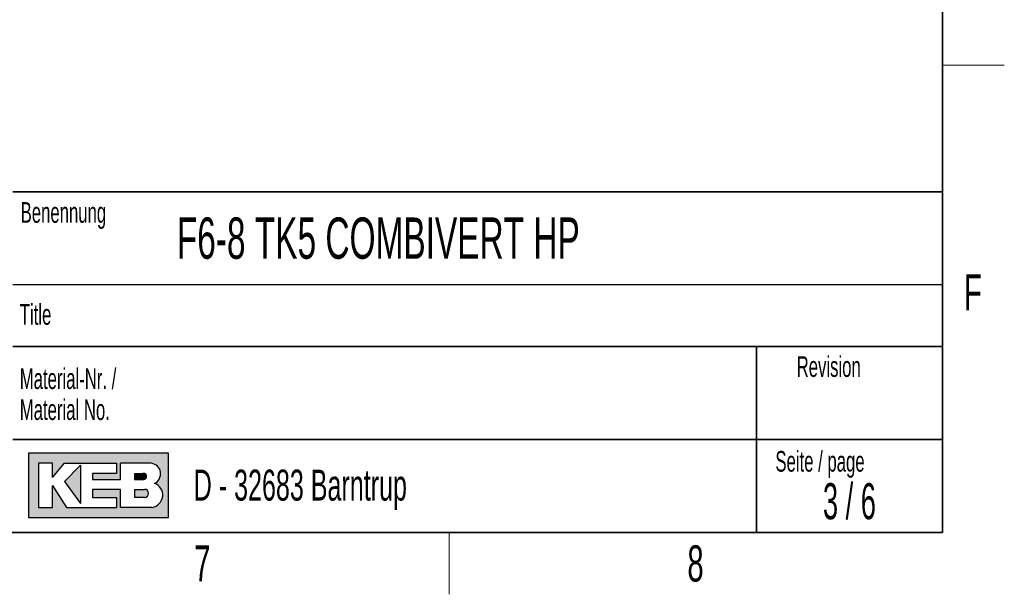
# Paper-space layout 'Blatt3' of a CAD drawing. Header units: millimetres. Extents: x 5 to 418, y 2 to 292.
# Tile 53 of 74: x 319 to 414, y 6 to 62. Entities that reach past the tile are written whole.
import ezdxf

# ---------------------------------------------------------------- set-up
doc = ezdxf.new("R2010")
doc.units = ezdxf.units.MM
doc.layers.add('SLD-0', color=7, linetype='Continuous')
doc.styles.add('SLDTEXTSTYLE1', font='TXT', dxfattribs={"width": 0.605})
doc.styles.add('SLDTEXTSTYLE2', font='TXT', dxfattribs={"width": 0.563})

psp = doc.layouts.new('Blatt3')

# ---------------------------------------------------------------- hatches: boundary and pattern name
at = {"linetype": 'Continuous'}
h = psp.add_hatch(color=7, dxfattribs=at)
h.paths.add_polyline_path([(319.519086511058, 13.45626988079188), (333.083981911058, 13.45626988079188), (333.083981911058, 19.65736492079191), (319.519086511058, 19.65736492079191)], flags=0)
edge = h.paths.add_edge_path(flags=0)
edge.add_arc((331.3188604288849, 15.61738520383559), 1.20464082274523, -81.72003226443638, 70.1709600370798, ccw=False)
edge.add_line((331.4923410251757, 14.42530131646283), (331.480008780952, 14.42519098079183))
edge.add_line((331.480008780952, 14.42519098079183), (328.4331606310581, 14.42519098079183))
edge.add_line((328.4331606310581, 14.42519098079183), (328.4331606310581, 16.16924896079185))
edge.add_line((328.4331606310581, 16.16924896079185), (325.7201815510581, 16.16924896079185))
edge.add_line((325.7201815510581, 16.16924896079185), (325.7201815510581, 15.39411208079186))
edge.add_line((325.7201815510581, 15.39411208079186), (328.0455921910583, 15.39411208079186))
edge.add_line((328.0455921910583, 15.39411208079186), (328.0455921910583, 14.42519098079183))
edge.add_line((328.0455921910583, 14.42519098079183), (323.2009866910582, 14.42519098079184))
edge.add_line((323.2009866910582, 14.42519098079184), (321.8444971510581, 16.55681740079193))
edge.add_line((321.8444971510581, 16.55681740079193), (321.8444971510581, 14.42519098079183))
edge.add_line((321.8444971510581, 14.42519098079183), (320.4880076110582, 14.42519098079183))
edge.add_line((320.4880076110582, 14.42519098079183), (320.4880076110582, 18.68844382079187))
edge.add_line((320.4880076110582, 18.68844382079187), (321.8444971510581, 18.68844382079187))
edge.add_line((321.8444971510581, 18.68844382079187), (321.8444971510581, 17.33195428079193))
edge.add_line((321.8444971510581, 17.33195428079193), (323.0072024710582, 18.68844382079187))
edge.add_line((323.0072024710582, 18.68844382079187), (328.0455921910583, 18.68844382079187))
edge.add_line((328.0455921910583, 18.68844382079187), (328.0455921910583, 17.71952272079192))
edge.add_line((328.0455921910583, 17.71952272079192), (325.7201815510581, 17.71952272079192))
edge.add_line((325.7201815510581, 17.71952272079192), (325.7201815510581, 17.13817006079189))
edge.add_line((325.7201815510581, 17.13817006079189), (328.4331606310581, 17.13817006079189))
edge.add_line((328.4331606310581, 17.13817006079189), (328.4331606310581, 18.68844382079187))
edge.add_line((328.4331606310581, 18.68844382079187), (331.4242487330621, 18.68844382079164))
edge.add_line((331.4242487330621, 18.68844382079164), (331.4256482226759, 18.68844382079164))
edge.add_line((331.4256482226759, 18.68844382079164), (331.4259454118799, 18.68845828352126))
edge.add_arc((331.2860949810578, 17.67430640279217), 1.023749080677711, -64.45894120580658, 82.14849338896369, ccw=False)
psp.add_hatch(color=7, dxfattribs=at).paths.add_polyline_path([(324.5574762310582, 14.81275942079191), (324.557476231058, 18.49465960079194), (323.0072024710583, 16.94438584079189)], flags=0)
h = psp.add_hatch(color=7, dxfattribs=at)
edge = h.paths.add_edge_path(flags=0)
edge.add_line((329.7896501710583, 17.13817006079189), (330.6013652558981, 17.13817006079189))
edge.add_arc((330.6568434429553, 17.42884639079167), 0.2959232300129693, 259.1945394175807, 460.8054605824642)
edge.add_line((330.6013652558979, 17.71952272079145), (329.7896501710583, 17.71952272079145))
edge.add_line((329.7896501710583, 17.71952272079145), (329.7896501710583, 17.13817006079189))
h = psp.add_hatch(color=7, dxfattribs=at)
edge = h.paths.add_edge_path(flags=0)
edge.add_line((329.7896501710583, 15.39411208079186), (330.7588584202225, 15.39411208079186))
edge.add_arc((330.7588584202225, 15.78168052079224), 0.3875684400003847, 270.0000000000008, 450.0000000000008)
edge.add_line((330.7588584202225, 16.16924896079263), (330.7386620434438, 16.16924896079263))
edge.add_line((330.7386620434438, 16.16924896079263), (329.7896501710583, 16.16924896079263))
edge.add_line((329.7896501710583, 16.16924896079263), (329.7896501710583, 15.39411208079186))

# ---------------------------------------------------------------- linework, layer by layer
at = {"layer": 'SLD-0', "lineweight": 35}
for p, q in [((408, 12), (408, 282.5)), ((318, 45), (408, 45)), ((408, 45), (408, 12)), ((408, 30), (318, 30)), ((390, 12), (390, 30)), ((318, 21), (390, 21)), ((390, 21), (408, 21)), ((26, 12), (408, 12)), ((408, 12), (318, 12))]:
    psp.add_line(p, q, dxfattribs=at)
at = {"layer": 'SLD-0', "lineweight": 18}
for p, q in [((408, 57.25), (414, 57.25)), ((360.25, 6), (360.25, 12))]:
    psp.add_line(p, q, dxfattribs=at)
at = {"layer": 'SLD-0'}
for p, q in [((318, 36), (408, 36)), ((331.4242487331, 18.6884438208), (331.4256482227, 18.6884438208)), ((331.4256482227, 18.6884438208), (331.4259454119, 18.6884582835)), ((331.480008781, 14.4251909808), (331.4923410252, 14.4253013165))]:
    psp.add_line(p, q, dxfattribs=at)
at = {"layer": 'SLD-0', "linetype": 'Continuous'}
for p, q in [((333.0839819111, 19.6573649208), (319.5190865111, 19.6573649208)), ((319.5190865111, 19.6573649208), (319.5190865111, 13.4562698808)), ((333.0839819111, 13.4562698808), (333.0839819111, 19.6573649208)), ((321.8444971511, 18.6884438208), (320.4880076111, 18.6884438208)), ((320.4880076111, 18.6884438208), (320.4880076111, 14.4251909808)), ((321.8444971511, 17.3319542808), (323.0072024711, 18.6884438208)), ((321.8444971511, 17.3319542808), (321.8444971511, 18.6884438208)), ((323.0072024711, 18.6884438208), (328.0455921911, 18.6884438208)), ((324.5574762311, 18.4946596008), (323.0072024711, 16.9443858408)), ((324.5574762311, 18.4946596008), (324.5574762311, 14.8127594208)), ((328.0455921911, 18.6884438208), (328.0455921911, 17.7195227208)), ((331.4242487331, 18.6884438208), (328.4331606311, 18.6884438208)), ((328.4331606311, 17.1381700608), (328.4331606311, 18.6884438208)), ((331.4242487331, 18.6884438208), (331.4256482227, 18.6884438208)), ((331.4256482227, 18.6884438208), (331.4259454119, 18.6884582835)), ((325.7201815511, 17.7195227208), (325.7201815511, 17.1381700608)), ((328.0455921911, 17.7195227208), (325.7201815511, 17.7195227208)), ((329.7896501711, 17.7195227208), (330.6013652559, 17.7195227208)), ((329.7896501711, 17.7195227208), (329.7896501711, 17.1381700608)), ((321.8444971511, 14.4251909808), (321.8444971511, 16.5568174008)), ((321.8444971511, 16.5568174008), (323.2009866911, 14.4251909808)), ((323.0072024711, 16.9443858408), (324.5574762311, 14.8127594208)), ((325.7201815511, 17.1381700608), (328.4331606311, 17.1381700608)), ((329.7896501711, 17.1381700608), (330.6013652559, 17.1381700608)), ((325.7201815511, 16.1692489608), (325.7201815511, 15.3941120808)), ((328.4331606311, 16.1692489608), (325.7201815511, 16.1692489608)), ((325.7201815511, 15.3941120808), (328.0455921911, 15.3941120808)), ((328.0455921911, 15.3941120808), (328.0455921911, 14.4251909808)), ((328.4331606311, 14.4251909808), (328.4331606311, 16.1692489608)), ((329.7896501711, 16.1692489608), (330.7588584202, 16.1692489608)), ((329.7896501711, 16.1692489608), (329.7896501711, 15.3941120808)), ((330.7588584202, 15.3941120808), (329.7896501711, 15.3941120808)), ((330.7386620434, 16.1692489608), (330.7588584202, 16.1692489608)), ((320.4880076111, 14.4251909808), (321.8444971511, 14.4251909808)), ((323.2009866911, 14.4251909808), (328.0455921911, 14.4251909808)), ((331.480008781, 14.4251909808), (328.4331606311, 14.4251909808)), ((331.480008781, 14.4251909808), (331.4923410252, 14.4253013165)), ((319.5190865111, 13.4562698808), (333.0839819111, 13.4562698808))]:
    psp.add_line(p, q, dxfattribs=at)
for centre, radius, start, end in [((331.2860949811, 17.6743064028), 1.023749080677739, 295.5410587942, 82.148493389), ((330.656843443, 17.4288463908), 0.2959232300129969, 259.1945394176, 100.8054605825), ((331.3188604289, 15.6173852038), 1.204640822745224, 278.2799677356, 70.1709600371), ((330.7588584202, 15.7816805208), 0.3875684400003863, 270, 90)]:
    psp.add_arc(centre, radius, start, end, dxfattribs=at)

# ---------------------------------------------------------------- texts
at = {"layer": 'SLD-0'}
for s, insert, char_height, attachment_point, style in [('Benennung', (318.7636716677, 43.9908879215), 2, 1, 'SLDTEXTSTYLE1'), ('F6-8 TK5 COMBIVERT HP', (333.8826865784, 42.5045192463), 4, 1, 'SLDTEXTSTYLE1'), ('F', (410.9536166, 37.0010772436), 3.5, 2, 'SLDTEXTSTYLE1'), ('Title', (318.6797653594, 34.1107265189), 2, 1, 'SLDTEXTSTYLE1'), ('Revision', (393.8965220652, 29.0591225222), 2, 1, 'SLDTEXTSTYLE1'), ('Material-Nr. /', (318.6797653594, 27.8878268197), 2, 1, 'SLDTEXTSTYLE1'), ('Material No.', (318.6797653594, 24.8878267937), 2, 1, 'SLDTEXTSTYLE1'), ('Seite / page', (391.8390568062, 19.8830679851), 2, 1, 'SLDTEXTSTYLE1'), ('D - 32683 Barntrup', (335.5202035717, 18.0786992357), 3, 1, 'SLDTEXTSTYLE1'), ('3 / 6', (399.0055062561, 16.7706515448), 3.5, 2, 'SLDTEXTSTYLE2'), ('7', (336.3527123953, 10.7429955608), 3.5, 2, 'SLDTEXTSTYLE1'), ('8', (384.1027123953, 10.7429955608), 3.5, 2, 'SLDTEXTSTYLE1')]:
    psp.add_mtext(s, dxfattribs=dict(at, insert=insert, char_height=char_height, attachment_point=attachment_point, style=style))

doc.saveas('drawing.dxf')
